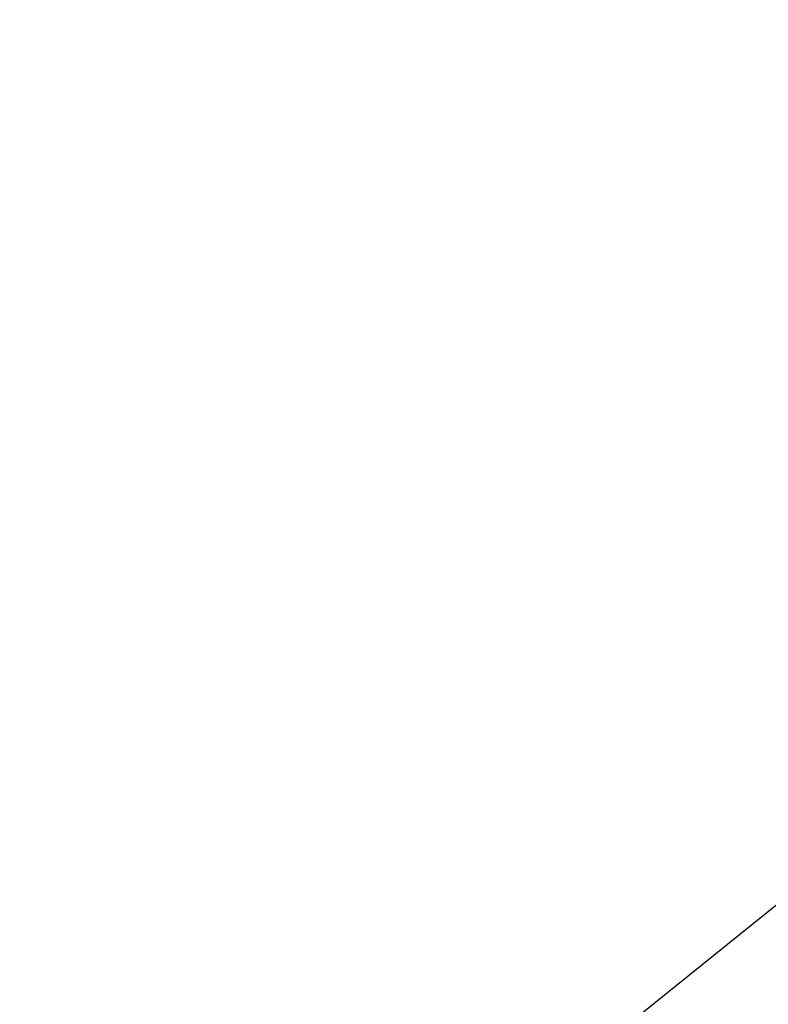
# Model space of a CAD drawing. Header units: millimetres. Extents: x -131 to 131, y -191 to 191.
# Tile 78 of 256: x -73.35806 to -73.35205, y -110.64188 to -110.63398. Entities that reach past the tile are written whole.
import ezdxf

# ---------------------------------------------------------------- set-up
doc = ezdxf.new("R2010")
doc.units = ezdxf.units.MM
doc.layers.get('0').update_dxf_attribs({"color": 8, "linetype": 'CONTINUOUS'})

# ---------------------------------------------------------------- blocks, each defined once
blk = doc.blocks.new('sgBrepBlock__164575664')
at = {"color": 0}
blk.add_spline([(-16.9254793, -110.639849, 545.092559), (-16.9254793, -110.639849, 545.092559), (-21.8076642, -110.4463487, 545.4407836), (-21.8076642, -110.4463487, 545.4407836), (-26.6715452, -109.9558451, 545.7514288), (-26.6715452, -109.9558451, 545.7514288), (-31.498887, -109.1701771, 546.0233299), (-31.498887, -109.1701771, 546.0233299), (-36.2715911, -108.0922903, 546.2554674), (-36.2715911, -108.0922903, 546.2554674), (-40.9717641, -106.7262258, 546.4469711), (-40.9717641, -106.7262258, 546.4469711), (-45.5817845, -105.0771051, 546.5971231), (-45.5817845, -105.0771051, 546.5971231), (-50.0843687, -103.151111, 546.7053603), (-50.0843687, -103.151111, 546.7053603), (-54.4626359, -100.9554644, 546.771277), (-54.4626359, -100.9554644, 546.771277), (-58.7001714, -98.498397, 546.794626), (-58.7001714, -98.498397, 546.794626), (-62.7810881, -95.7891206, 546.7753199), (-62.7810881, -95.7891206, 546.7753199), (-66.6900862, -92.8377928, 546.7134309), (-66.6900862, -92.8377928, 546.7134309), (-70.4125104, -89.6554783, 546.6091912), (-70.4125104, -89.6554783, 546.6091912), (-73.9344046, -86.2541081, 546.4629914), (-73.9344046, -86.2541081, 546.4629914), (-77.242565, -82.6464345, 546.2753798), (-77.242565, -82.6464345, 546.2753798), (-80.3245888, -78.8459829, 546.0470598), (-80.3245888, -78.8459829, 546.0470598), (-83.1689211, -74.8670019, 545.7788873), (-83.1689211, -74.8670019, 545.7788873), (-85.7648981, -70.7244091, 545.4718677), (-85.7648981, -70.7244091, 545.4718677), (-88.1027872, -66.4337357, 545.1271521), (-88.1027872, -66.4337357, 545.1271521), (-90.1738233, -62.0110679, 544.7460329), (-90.1738233, -62.0110679, 544.7460329), (-91.9702418, -57.4729869, 544.329939), (-91.9702418, -57.4729869, 544.329939), (-93.4853077, -52.8365066, 543.8804303), (-93.4853077, -52.8365066, 543.8804303), (-94.7133409, -48.1190097, 543.399192), (-94.7133409, -48.1190097, 543.399192), (-95.6497373, -43.3381828, 542.8880286), (-95.6497373, -43.3381828, 542.8880286), (-96.2909862, -38.5119497, 542.3488562), (-96.2909862, -38.5119497, 542.3488562), (-96.6945038, -31.2270745, 541.4920299), (-96.6945038, -31.2270745, 541.4920299)], degree=3, dxfattribs=at)
blk = doc.blocks.new('sgBrepBlock_Viva$20Head_164565680')
at = {"color": 0}
blk.add_blockref('sgBrepBlock__164575664', (0, 0), dxfattribs=at)
blk = doc.blocks.new('sgBrepBlock__245065872')
at = {"color": 0}
blk.add_polyline3d([(-75.5, -115, -3), (-75.4895683, -114.661415, -3), (-75.4583128, -114.3241144, -3), (-75.406352, -113.9893777, -3), (-75.3338831, -113.6584745, -3), (-75.241181, -113.3326603, -3), (-75.1285973, -113.0131708, -3), (-74.996559, -112.7012181, -3), (-74.8455671, -112.3979854, -3), (-74.6761942, -112.1046231, -3), (-74.489083, -111.8222439, -3), (-74.2849432, -111.5519191, -3), (-74.064549, -111.294674, -3), (-73.8287367, -111.0514844, -3), (-73.5784007, -110.823273, -3), (-73.3144905, -110.6109052, -3), (-73.0380074, -110.4151869, -3)], dxfattribs=at)
blk = doc.blocks.new('sgBrepBlock__245068432')
at = {"color": 0}
blk.add_polyline3d([(-75.4583128, -115.6758856, -3), (-75.5, -115, -3), (-75.4895683, -114.661415, -3), (-75.4583128, -114.3241144, -3), (-75.406352, -113.9893777, -3), (-75.3338831, -113.6584745, -3), (-75.241181, -113.3326603, -3), (-75.1285973, -113.0131708, -3), (-74.996559, -112.7012181, -3), (-74.8455671, -112.3979854, -3), (-74.6761942, -112.1046231, -3), (-74.489083, -111.8222439, -3), (-74.2849432, -111.5519191, -3), (-74.064549, -111.294674, -3), (-73.8287367, -111.0514844, -3), (-73.5784007, -110.823273, -3), (-73.3144905, -110.6109052, -3), (-73.0380074, -110.4151869, -3)], dxfattribs=at)
blk = doc.blocks.new('sgBrepBlock_Omega+SlimClamp_245064080')
at = {"color": 0}
for name in ['sgBrepBlock__245065872', 'sgBrepBlock__245068432']:
    blk.add_blockref(name, (0, 0), dxfattribs=at)

msp = doc.modelspace()

# ---------------------------------------------------------------- block references
at = {"color": 9}
msp.add_blockref('sgBrepBlock_Viva$20Head_164565680', (0, 0), dxfattribs=at)
at = {"color": 7}
msp.add_blockref('sgBrepBlock_Omega+SlimClamp_245064080', (0, 0), dxfattribs=at)

doc.saveas('drawing.dxf')
